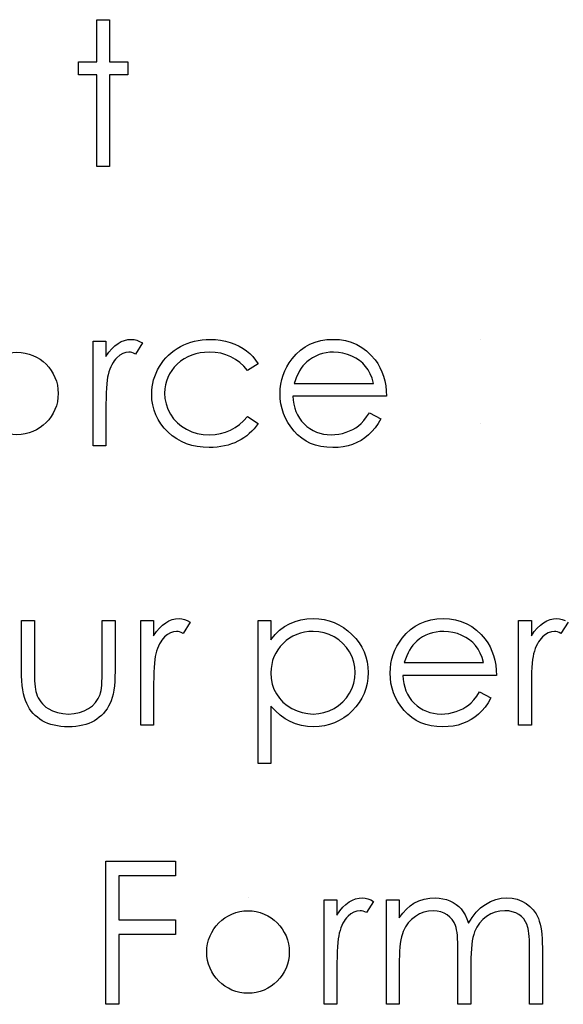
# Model space of a CAD drawing. Header units: inches. Extents: x 1687 to 2505, y -239 to -56.
# Tile 249 of 256: x 1858.125 to 1858.648, y -86.546 to -85.598. Entities that reach past the tile are written whole.
import ezdxf

# ---------------------------------------------------------------- set-up
doc = ezdxf.new("R2010")
doc.units = ezdxf.units.IN
doc.header["$LTSCALE"] = 0.5
doc.header["$MEASUREMENT"] = 0

msp = doc.modelspace()

# ---------------------------------------------------------------- linework, layer by layer
at = {"color": 7, "linetype": 'Continuous'}
for p, q in [((1858.19877, -85.59764), (1858.21114, -85.59764)), ((1858.19877, -85.63828), (1858.19877, -85.59764)), ((1858.21114, -85.59764), (1858.21114, -85.63828)), ((1858.18111, -85.65064), (1858.18111, -85.63828)), ((1858.18111, -85.63828), (1858.19877, -85.63828)), ((1858.21114, -85.63828), (1858.2288, -85.63828)), ((1858.2288, -85.63828), (1858.2288, -85.65064)), ((1858.19877, -85.65064), (1858.18111, -85.65064)), ((1858.19877, -85.73897), (1858.19877, -85.65064)), ((1858.2288, -85.65064), (1858.21114, -85.65064)), ((1858.21114, -85.65064), (1858.21114, -85.73897)), ((1858.21114, -85.73897), (1858.19877, -85.73897)), ((1858.19524, -85.9073), (1858.2076, -85.9073)), ((1858.19524, -86.008), (1858.19524, -85.9073)), ((1858.2076, -85.9073), (1858.2076, -85.92213)), ((1858.22243, -85.90775), (1858.22563, -85.9065)), ((1858.22563, -85.9065), (1858.22886, -85.90579)), ((1858.22886, -85.90579), (1858.23217, -85.90554)), ((1858.23217, -85.90554), (1858.23474, -85.90576)), ((1858.23474, -85.90576), (1858.23739, -85.90639)), ((1858.23739, -85.90639), (1858.24012, -85.90747)), ((1858.28942, -85.90824), (1858.29298, -85.90728)), ((1858.29298, -85.90728), (1858.29662, -85.9065)), ((1858.29662, -85.9065), (1858.30035, -85.90598)), ((1858.30035, -85.90598), (1858.30419, -85.90565)), ((1858.30419, -85.90565), (1858.30814, -85.90554)), ((1858.30814, -85.90554), (1858.31308, -85.90573)), ((1858.31308, -85.90573), (1858.31796, -85.90631)), ((1858.31796, -85.90631), (1858.32274, -85.90725)), ((1858.32274, -85.90725), (1858.32743, -85.9086)), ((1858.4093, -85.90819), (1858.41468, -85.9067)), ((1858.41468, -85.9067), (1858.42037, -85.90584)), ((1858.42037, -85.90584), (1858.42639, -85.90554)), ((1858.42639, -85.90554), (1858.43257, -85.90584)), ((1858.43257, -85.90584), (1858.43845, -85.90678)), ((1858.43845, -85.90678), (1858.444, -85.90833)), ((1858.56888, -85.90554), (1858.56887, -85.90554)), ((1858.21042, -85.91804), (1858.21332, -85.91456)), ((1858.21332, -85.91456), (1858.21627, -85.91172)), ((1858.21627, -85.91172), (1858.21931, -85.90946)), ((1858.21931, -85.90946), (1858.22243, -85.90775)), ((1858.24294, -85.90899), (1858.23615, -85.9197)), ((1858.24012, -85.90747), (1858.24294, -85.90899)), ((1858.27046, -85.91843), (1858.27324, -85.91628)), ((1858.27324, -85.91628), (1858.27623, -85.91429)), ((1858.27623, -85.91429), (1858.27934, -85.91247)), ((1858.27934, -85.91247), (1858.2826, -85.91084)), ((1858.2826, -85.91084), (1858.28597, -85.90943)), ((1858.28597, -85.90943), (1858.28942, -85.90824)), ((1858.32743, -85.9086), (1858.3319, -85.91026)), ((1858.3319, -85.91026), (1858.33604, -85.91213)), ((1858.33604, -85.91213), (1858.3398, -85.91426)), ((1858.3398, -85.91426), (1858.34322, -85.91661)), ((1858.34322, -85.91661), (1858.34634, -85.91923)), ((1858.39086, -85.91992), (1858.395, -85.91608)), ((1858.395, -85.91608), (1858.39945, -85.91288)), ((1858.39945, -85.91288), (1858.40422, -85.91023)), ((1858.40422, -85.91023), (1858.4093, -85.90819)), ((1858.444, -85.90833), (1858.44922, -85.91048)), ((1858.44922, -85.91048), (1858.45413, -85.91327)), ((1858.45413, -85.91327), (1858.45871, -85.91669)), ((1858.45871, -85.91669), (1858.46299, -85.92072)), ((1858.2076, -85.92213), (1858.21042, -85.91804)), ((1858.21566, -85.92621), (1858.2145, -85.92798)), ((1858.21693, -85.92461), (1858.21566, -85.92621)), ((1858.21829, -85.9232), (1858.21693, -85.92461)), ((1858.2211, -85.92088), (1858.21829, -85.9232)), ((1858.22395, -85.91923), (1858.2211, -85.92088)), ((1858.22687, -85.91824), (1858.22395, -85.91923)), ((1858.22982, -85.9179), (1858.22687, -85.91824)), ((1858.23118, -85.91801), (1858.22982, -85.9179)), ((1858.2327, -85.91835), (1858.23118, -85.91801)), ((1858.23435, -85.91893), (1858.2327, -85.91835)), ((1858.23615, -85.9197), (1858.23435, -85.91893)), ((1858.26104, -85.92872), (1858.26314, -85.92591)), ((1858.26314, -85.92591), (1858.26541, -85.92323)), ((1858.26541, -85.92323), (1858.26786, -85.92075)), ((1858.26786, -85.92075), (1858.27046, -85.91843)), ((1858.28293, -85.92439), (1858.27957, -85.92671)), ((1858.28649, -85.9224), (1858.28293, -85.92439)), ((1858.29025, -85.92077), (1858.28649, -85.9224)), ((1858.2942, -85.91953), (1858.29025, -85.92077)), ((1858.29834, -85.91862), (1858.2942, -85.91953)), ((1858.3027, -85.9181), (1858.29834, -85.91862)), ((1858.30722, -85.9179), (1858.3027, -85.9181)), ((1858.31288, -85.91818), (1858.30722, -85.9179)), ((1858.31821, -85.91901), (1858.31288, -85.91818)), ((1858.32326, -85.92039), (1858.31821, -85.91901)), ((1858.32801, -85.92232), (1858.32326, -85.92039)), ((1858.33243, -85.9248), (1858.32801, -85.92232)), ((1858.33654, -85.92784), (1858.33243, -85.9248)), ((1858.34634, -85.91923), (1858.34921, -85.92218)), ((1858.34921, -85.92218), (1858.35186, -85.92549)), ((1858.35186, -85.92549), (1858.35423, -85.92914)), ((1858.38432, -85.92806), (1858.38703, -85.92431)), ((1858.38703, -85.92431), (1858.39086, -85.91992)), ((1858.40386, -85.92514), (1858.40108, -85.92734)), ((1858.40676, -85.9232), (1858.40386, -85.92514)), ((1858.4098, -85.9216), (1858.40676, -85.9232)), ((1858.413, -85.92025), (1858.4098, -85.9216)), ((1858.41628, -85.91923), (1858.413, -85.92025)), ((1858.41973, -85.91848), (1858.41628, -85.91923)), ((1858.42332, -85.91804), (1858.41973, -85.91848)), ((1858.42702, -85.9179), (1858.42332, -85.91804)), ((1858.43155, -85.91812), (1858.42702, -85.9179)), ((1858.43597, -85.91884), (1858.43155, -85.91812)), ((1858.4403, -85.92), (1858.43597, -85.91884)), ((1858.4445, -85.92166), (1858.4403, -85.92)), ((1858.44844, -85.92367), (1858.4445, -85.92166)), ((1858.45198, -85.92599), (1858.44844, -85.92367)), ((1858.45512, -85.92861), (1858.45198, -85.92599)), ((1858.46299, -85.92072), (1858.46694, -85.92536)), ((1858.46694, -85.92536), (1858.46948, -85.92897)), ((1858.21144, -85.93441), (1858.21059, -85.93692)), ((1858.21238, -85.93209), (1858.21144, -85.93441)), ((1858.2134, -85.92994), (1858.21238, -85.93209)), ((1858.2145, -85.92798), (1858.2134, -85.92994)), ((1858.25591, -85.93803), (1858.2574, -85.93485)), ((1858.2574, -85.93485), (1858.25911, -85.93173)), ((1858.25911, -85.93173), (1858.26104, -85.92872)), ((1858.27104, -85.93549), (1858.26891, -85.93874)), ((1858.27352, -85.93237), (1858.27104, -85.93549)), ((1858.27639, -85.92941), (1858.27352, -85.93237)), ((1858.27957, -85.92671), (1858.27639, -85.92941)), ((1858.34038, -85.93143), (1858.33654, -85.92784)), ((1858.34388, -85.93557), (1858.34038, -85.93143)), ((1858.35423, -85.92914), (1858.34388, -85.93557)), ((1858.37996, -85.93596), (1858.38195, -85.93195)), ((1858.38195, -85.93195), (1858.38432, -85.92806)), ((1858.39566, -85.93344), (1858.39412, -85.9359)), ((1858.39735, -85.93121), (1858.39566, -85.93344)), ((1858.39914, -85.92917), (1858.39735, -85.93121)), ((1858.40108, -85.92734), (1858.39914, -85.92917)), ((1858.45783, -85.93154), (1858.45512, -85.92861)), ((1858.4602, -85.93485), (1858.45783, -85.93154)), ((1858.46227, -85.93869), (1858.4602, -85.93485)), ((1858.46948, -85.92897), (1858.47166, -85.93278)), ((1858.47166, -85.93278), (1858.47353, -85.93684)), ((1858.20885, -85.94495), (1858.20846, -85.94846)), ((1858.20929, -85.942), (1858.20885, -85.94495)), ((1858.20981, -85.9396), (1858.20929, -85.942)), ((1858.21059, -85.93692), (1858.20981, -85.9396)), ((1858.25279, -85.94796), (1858.25362, -85.9446)), ((1858.25362, -85.9446), (1858.25464, -85.94128)), ((1858.25464, -85.94128), (1858.25591, -85.93803)), ((1858.2672, -85.94217), (1858.26585, -85.94573)), ((1858.26891, -85.93874), (1858.2672, -85.94217)), ((1858.37615, -85.94876), (1858.37706, -85.94438)), ((1858.37706, -85.94438), (1858.37833, -85.9401)), ((1858.37833, -85.9401), (1858.37996, -85.93596)), ((1858.39017, -85.9446), (1858.3891, -85.94794)), ((1858.39136, -85.9415), (1858.39017, -85.9446)), ((1858.39268, -85.93861), (1858.39136, -85.9415)), ((1858.39412, -85.9359), (1858.39268, -85.93861)), ((1858.46407, -85.94305), (1858.46227, -85.93869)), ((1858.46553, -85.94794), (1858.46407, -85.94305)), ((1858.47353, -85.93684), (1858.47505, -85.94109)), ((1858.47505, -85.94109), (1858.47627, -85.94556)), ((1858.20816, -85.95252), (1858.20791, -85.9571)), ((1858.20846, -85.94846), (1858.20816, -85.95252)), ((1858.25188, -85.95492), (1858.25224, -85.95141)), ((1858.25224, -85.95141), (1858.25279, -85.94796)), ((1858.26433, -85.95335), (1858.26414, -85.95738)), ((1858.26491, -85.94945), (1858.26433, -85.95335)), ((1858.26585, -85.94573), (1858.26491, -85.94945)), ((1858.37543, -85.95793), (1858.37562, -85.95329)), ((1858.37562, -85.95329), (1858.37615, -85.94876)), ((1858.3891, -85.94794), (1858.46553, -85.94794)), ((1858.47627, -85.94556), (1858.47715, -85.95025)), ((1858.47715, -85.95025), (1858.47767, -85.95517)), ((1858.20774, -85.96223), (1858.20763, -85.96792)), ((1858.20791, -85.9571), (1858.20774, -85.96223)), ((1858.25177, -85.95848), (1858.25188, -85.95492)), ((1858.25202, -85.96373), (1858.25177, -85.95848)), ((1858.25276, -85.96878), (1858.25202, -85.96373)), ((1858.26414, -85.95738), (1858.26449, -85.96265)), ((1858.26449, -85.96265), (1858.26554, -85.96776)), ((1858.37565, -85.96287), (1858.37543, -85.95793)), ((1858.37626, -85.9677), (1858.37565, -85.96287)), ((1858.47789, -85.9603), (1858.3878, -85.9603)), ((1858.3878, -85.9603), (1858.38805, -85.96428)), ((1858.38805, -85.96428), (1858.3886, -85.96809)), ((1858.47767, -85.95517), (1858.47789, -85.9603)), ((1858.20763, -85.96792), (1858.2076, -85.97416)), ((1858.25398, -85.97361), (1858.25276, -85.96878)), ((1858.25572, -85.97827), (1858.25398, -85.97361)), ((1858.26554, -85.96776), (1858.26731, -85.97272)), ((1858.26731, -85.97272), (1858.26977, -85.97753)), ((1858.37731, -85.97236), (1858.37626, -85.9677)), ((1858.3788, -85.97692), (1858.37731, -85.97236)), ((1858.3886, -85.96809), (1858.38948, -85.9717)), ((1858.38948, -85.9717), (1858.3907, -85.97513)), ((1858.2076, -85.97416), (1858.2076, -86.008)), ((1858.25792, -85.98272), (1858.25572, -85.97827)), ((1858.26063, -85.98694), (1858.25792, -85.98272)), ((1858.26977, -85.97753), (1858.27286, -85.98197)), ((1858.27286, -85.98197), (1858.27647, -85.98592)), ((1858.34021, -85.98388), (1858.34388, -85.97974)), ((1858.34388, -85.97974), (1858.35423, -85.98653)), ((1858.38068, -85.98136), (1858.3788, -85.97692)), ((1858.38297, -85.98567), (1858.38068, -85.98136)), ((1858.3907, -85.97513), (1858.39219, -85.97835)), ((1858.39219, -85.97835), (1858.39401, -85.98142)), ((1858.39401, -85.98142), (1858.39616, -85.98429)), ((1858.45606, -85.98368), (1858.45879, -85.98026)), ((1858.45879, -85.98026), (1858.46161, -85.9762)), ((1858.46161, -85.9762), (1858.4726, -85.98197)), ((1858.4726, -85.98197), (1858.46989, -85.98658)), ((1858.2638, -85.991), (1858.26063, -85.98694)), ((1858.2675, -85.99483), (1858.2638, -85.991)), ((1858.27647, -85.98592), (1858.28059, -85.98931)), ((1858.28059, -85.98931), (1858.28525, -85.99218)), ((1858.28525, -85.99218), (1858.29033, -85.99448)), ((1858.32765, -85.99298), (1858.33209, -85.9905)), ((1858.33209, -85.9905), (1858.33626, -85.98746)), ((1858.33626, -85.98746), (1858.34021, -85.98388)), ((1858.35031, -85.99174), (1858.3481, -85.99412)), ((1858.35236, -85.9892), (1858.35031, -85.99174)), ((1858.35423, -85.98653), (1858.35236, -85.9892)), ((1858.3857, -85.98984), (1858.38297, -85.98567)), ((1858.38885, -85.99387), (1858.3857, -85.98984)), ((1858.39616, -85.98429), (1858.39862, -85.98699)), ((1858.39862, -85.98699), (1858.40132, -85.98942)), ((1858.40132, -85.98942), (1858.40417, -85.99155)), ((1858.40417, -85.99155), (1858.40718, -85.99334)), ((1858.44237, -85.99379), (1858.44549, -85.99229)), ((1858.44549, -85.99229), (1858.44833, -85.99064)), ((1858.44833, -85.99064), (1858.45093, -85.98879)), ((1858.45093, -85.98879), (1858.45344, -85.98655)), ((1858.45344, -85.98655), (1858.45606, -85.98368)), ((1858.46699, -85.99072), (1858.4639, -85.99442)), ((1858.46989, -85.98658), (1858.46699, -85.99072)), ((1858.56888, -85.9868), (1858.56887, -85.9868)), ((1858.27156, -85.99834), (1858.2675, -85.99483)), ((1858.27587, -86.00138), (1858.27156, -85.99834)), ((1858.28045, -86.00394), (1858.27587, -86.00138)), ((1858.29033, -85.99448), (1858.29569, -85.9961)), ((1858.29569, -85.9961), (1858.30134, -85.99707)), ((1858.30134, -85.99707), (1858.30731, -85.9974)), ((1858.30731, -85.9974), (1858.31277, -85.99713)), ((1858.31277, -85.99713), (1858.31799, -85.9963)), ((1858.31799, -85.9963), (1858.32293, -85.99492)), ((1858.32293, -85.99492), (1858.32765, -85.99298)), ((1858.33778, -86.00207), (1858.33483, -86.00367)), ((1858.3406, -86.0003), (1858.33778, -86.00207)), ((1858.34327, -85.99839), (1858.3406, -86.0003)), ((1858.34576, -85.99632), (1858.34327, -85.99839)), ((1858.3481, -85.99412), (1858.34576, -85.99632)), ((1858.39235, -85.99759), (1858.38885, -85.99387)), ((1858.39622, -86.00082), (1858.39235, -85.99759)), ((1858.40039, -86.00356), (1858.39622, -86.00082)), ((1858.40718, -85.99334), (1858.41035, -85.99481)), ((1858.41035, -85.99481), (1858.41366, -85.99594)), ((1858.41366, -85.99594), (1858.41714, -85.99674)), ((1858.41714, -85.99674), (1858.42076, -85.99724)), ((1858.42076, -85.99724), (1858.42454, -85.9974)), ((1858.42454, -85.9974), (1858.42824, -85.99726)), ((1858.42824, -85.99726), (1858.43185, -85.99682)), ((1858.43185, -85.99682), (1858.43544, -85.99608)), ((1858.43544, -85.99608), (1858.43897, -85.99505)), ((1858.43897, -85.99505), (1858.44237, -85.99379)), ((1858.45708, -86.00041), (1858.45338, -86.00284)), ((1858.46059, -85.99762), (1858.45708, -86.00041)), ((1858.4639, -85.99442), (1858.46059, -85.99762)), ((1858.2076, -86.008), (1858.19524, -86.008)), ((1858.28528, -86.00604), (1858.28045, -86.00394)), ((1858.29036, -86.00767), (1858.28528, -86.00604)), ((1858.29569, -86.00883), (1858.29036, -86.00767)), ((1858.30126, -86.00955), (1858.29569, -86.00883)), ((1858.30711, -86.00977), (1858.30126, -86.00955)), ((1858.31095, -86.00968), (1858.30711, -86.00977)), ((1858.31468, -86.00938), (1858.31095, -86.00968)), ((1858.31832, -86.00891), (1858.31468, -86.00938)), ((1858.32183, -86.00825), (1858.31832, -86.00891)), ((1858.32525, -86.00739), (1858.32183, -86.00825)), ((1858.32853, -86.00634), (1858.32525, -86.00739)), ((1858.33174, -86.0051), (1858.32853, -86.00634)), ((1858.33483, -86.00367), (1858.33174, -86.0051)), ((1858.40486, -86.00579), (1858.40039, -86.00356)), ((1858.40969, -86.00753), (1858.40486, -86.00579)), ((1858.41482, -86.00877), (1858.40969, -86.00753)), ((1858.42029, -86.00952), (1858.41482, -86.00877)), ((1858.42608, -86.00977), (1858.42029, -86.00952)), ((1858.4313, -86.00957), (1858.42608, -86.00977)), ((1858.43624, -86.00899), (1858.4313, -86.00957)), ((1858.44091, -86.00803), (1858.43624, -86.00899)), ((1858.4453, -86.00668), (1858.44091, -86.00803)), ((1858.44944, -86.00494), (1858.4453, -86.00668)), ((1858.45338, -86.00284), (1858.44944, -86.00494)), ((1858.12634, -86.17633), (1858.13871, -86.17633)), ((1858.12634, -86.22445), (1858.12634, -86.17633)), ((1858.13871, -86.17633), (1858.13871, -86.22304)), ((1858.20407, -86.22304), (1858.20407, -86.17633)), ((1858.20407, -86.17633), (1858.21644, -86.17633)), ((1858.21644, -86.17633), (1858.21644, -86.22536)), ((1858.24117, -86.17633), (1858.25354, -86.17633)), ((1858.24117, -86.27703), (1858.24117, -86.17633)), ((1858.25354, -86.17633), (1858.25354, -86.19116)), ((1858.25925, -86.18359), (1858.2622, -86.18075)), ((1858.2622, -86.18075), (1858.26524, -86.17849)), ((1858.26524, -86.17849), (1858.26836, -86.17677)), ((1858.26836, -86.17677), (1858.27156, -86.17553)), ((1858.27156, -86.17553), (1858.27479, -86.17481)), ((1858.27479, -86.17481), (1858.2781, -86.17457)), ((1858.2781, -86.17457), (1858.28067, -86.17479)), ((1858.28067, -86.17479), (1858.28332, -86.17542)), ((1858.28887, -86.17802), (1858.28208, -86.18873)), ((1858.28332, -86.17542), (1858.28605, -86.1765)), ((1858.28605, -86.1765), (1858.28887, -86.17802)), ((1858.35423, -86.17633), (1858.3666, -86.17633)), ((1858.35423, -86.31413), (1858.35423, -86.17633)), ((1858.3666, -86.17633), (1858.3666, -86.19497)), ((1858.37499, -86.18577), (1858.37963, -86.18224)), ((1858.37963, -86.18224), (1858.38457, -86.17945)), ((1858.38457, -86.17945), (1858.38981, -86.17733)), ((1858.38981, -86.17733), (1858.39533, -86.17578)), ((1858.39533, -86.17578), (1858.40116, -86.17487)), ((1858.40116, -86.17487), (1858.40729, -86.17457)), ((1858.40729, -86.17457), (1858.41264, -86.17481)), ((1858.41264, -86.17481), (1858.41783, -86.1755)), ((1858.41783, -86.1755), (1858.4228, -86.17669)), ((1858.4228, -86.17669), (1858.42757, -86.17838)), ((1858.42757, -86.17838), (1858.43216, -86.1805)), ((1858.43216, -86.1805), (1858.43652, -86.18312)), ((1858.501, -86.18511), (1858.50544, -86.18191)), ((1858.50544, -86.18191), (1858.51022, -86.17926)), ((1858.51022, -86.17926), (1858.5153, -86.17722)), ((1858.5153, -86.17722), (1858.52068, -86.17573)), ((1858.52068, -86.17573), (1858.52637, -86.17487)), ((1858.52637, -86.17487), (1858.53238, -86.17457)), ((1858.53238, -86.17457), (1858.53857, -86.17487)), ((1858.53857, -86.17487), (1858.54445, -86.17581)), ((1858.54445, -86.17581), (1858.54999, -86.17735)), ((1858.54999, -86.17735), (1858.55521, -86.17951)), ((1858.55521, -86.17951), (1858.56012, -86.1823)), ((1858.56012, -86.1823), (1858.56471, -86.18572)), ((1858.60509, -86.17633), (1858.61746, -86.17633)), ((1858.60509, -86.27703), (1858.60509, -86.17633)), ((1858.61746, -86.17633), (1858.61746, -86.19116)), ((1858.62317, -86.18359), (1858.62612, -86.18075)), ((1858.62612, -86.18075), (1858.62916, -86.17849)), ((1858.62916, -86.17849), (1858.63228, -86.17677)), ((1858.63228, -86.17677), (1858.63548, -86.17553)), ((1858.63548, -86.17553), (1858.63871, -86.17481)), ((1858.63871, -86.17481), (1858.64202, -86.17457)), ((1858.64202, -86.17457), (1858.64459, -86.17479)), ((1858.64459, -86.17479), (1858.64724, -86.17542)), ((1858.65279, -86.17802), (1858.646, -86.18873)), ((1858.64724, -86.17542), (1858.64997, -86.1765)), ((1858.25354, -86.19116), (1858.25635, -86.18707)), ((1858.25635, -86.18707), (1858.25925, -86.18359)), ((1858.26703, -86.18991), (1858.26422, -86.19223)), ((1858.26988, -86.18826), (1858.26703, -86.18991)), ((1858.2728, -86.18726), (1858.26988, -86.18826)), ((1858.27576, -86.18693), (1858.2728, -86.18726)), ((1858.27711, -86.18704), (1858.27576, -86.18693)), ((1858.27863, -86.18737), (1858.27711, -86.18704)), ((1858.28028, -86.18795), (1858.27863, -86.18737)), ((1858.28208, -86.18873), (1858.28028, -86.18795)), ((1858.3666, -86.19497), (1858.37066, -86.19)), ((1858.37066, -86.19), (1858.37499, -86.18577)), ((1858.38785, -86.1914), (1858.38451, -86.19336)), ((1858.39139, -86.1898), (1858.38785, -86.1914)), ((1858.39509, -86.18853), (1858.39139, -86.1898)), ((1858.39895, -86.18765), (1858.39509, -86.18853)), ((1858.40298, -86.1871), (1858.39895, -86.18765)), ((1858.40717, -86.18693), (1858.40298, -86.1871)), ((1858.41259, -86.18726), (1858.40718, -86.18693)), ((1858.41778, -86.18823), (1858.41259, -86.18726)), ((1858.42274, -86.18986), (1858.41778, -86.18823)), ((1858.42752, -86.19212), (1858.42274, -86.18986)), ((1858.43652, -86.18312), (1858.44071, -86.18621)), ((1858.44071, -86.18621), (1858.44469, -86.18978)), ((1858.44469, -86.18978), (1858.44833, -86.19367)), ((1858.49302, -86.19334), (1858.49686, -86.18895)), ((1858.49686, -86.18895), (1858.501, -86.18511)), ((1858.51579, -86.19063), (1858.51276, -86.19223)), ((1858.519, -86.18928), (1858.51579, -86.19063)), ((1858.52228, -86.18826), (1858.519, -86.18928)), ((1858.52573, -86.18751), (1858.52228, -86.18826)), ((1858.52932, -86.18707), (1858.52573, -86.18751)), ((1858.53302, -86.18693), (1858.52932, -86.18707)), ((1858.53755, -86.18715), (1858.53302, -86.18693)), ((1858.54196, -86.18787), (1858.53755, -86.18715)), ((1858.5463, -86.18903), (1858.54196, -86.18787)), ((1858.55049, -86.19069), (1858.5463, -86.18903)), ((1858.55444, -86.1927), (1858.55049, -86.19069)), ((1858.56471, -86.18572), (1858.56899, -86.18975)), ((1858.56899, -86.18975), (1858.57293, -86.19439)), ((1858.61746, -86.19116), (1858.62027, -86.18707)), ((1858.62027, -86.18707), (1858.62317, -86.18359)), ((1858.63095, -86.18991), (1858.62814, -86.19223)), ((1858.6338, -86.18826), (1858.63095, -86.18991)), ((1858.63672, -86.18726), (1858.6338, -86.18826)), ((1858.63968, -86.18693), (1858.63672, -86.18726)), ((1858.64103, -86.18704), (1858.63968, -86.18693)), ((1858.64255, -86.18737), (1858.64103, -86.18704)), ((1858.6442, -86.18795), (1858.64255, -86.18737)), ((1858.646, -86.18873), (1858.6442, -86.18795)), ((1858.25831, -86.20112), (1858.25737, -86.20344)), ((1858.25933, -86.19897), (1858.25831, -86.20112)), ((1858.26044, -86.19701), (1858.25933, -86.19897)), ((1858.2616, -86.19524), (1858.26044, -86.19701)), ((1858.26287, -86.19364), (1858.2616, -86.19524)), ((1858.26422, -86.19223), (1858.26287, -86.19364)), ((1858.37557, -86.20134), (1858.3732, -86.20446)), ((1858.3783, -86.19839), (1858.37557, -86.20134)), ((1858.38131, -86.19571), (1858.3783, -86.19839)), ((1858.38451, -86.19336), (1858.38131, -86.19571)), ((1858.43194, -86.19497), (1858.42752, -86.19212)), ((1858.43588, -86.19836), (1858.43194, -86.19497)), ((1858.43936, -86.20225), (1858.43588, -86.19836)), ((1858.44833, -86.19367), (1858.45148, -86.19778)), ((1858.45148, -86.19778), (1858.45416, -86.20206)), ((1858.48596, -86.20499), (1858.48794, -86.20098)), ((1858.48794, -86.20098), (1858.49032, -86.19709)), ((1858.49032, -86.19709), (1858.49302, -86.19334)), ((1858.50335, -86.20024), (1858.50166, -86.20247)), ((1858.50514, -86.19819), (1858.50335, -86.20024)), ((1858.50707, -86.19637), (1858.50514, -86.19819)), ((1858.50986, -86.19416), (1858.50707, -86.19637)), ((1858.51276, -86.19223), (1858.50986, -86.19416)), ((1858.55797, -86.19502), (1858.55444, -86.1927)), ((1858.56112, -86.19764), (1858.55797, -86.19502)), ((1858.56382, -86.20057), (1858.56112, -86.19764)), ((1858.5662, -86.20388), (1858.56382, -86.20057)), ((1858.57293, -86.19439), (1858.57547, -86.198)), ((1858.57547, -86.198), (1858.57765, -86.20181)), ((1858.62223, -86.20112), (1858.62129, -86.20344)), ((1858.62325, -86.19897), (1858.62223, -86.20112)), ((1858.62436, -86.19701), (1858.62325, -86.19897)), ((1858.62552, -86.19524), (1858.62436, -86.19701)), ((1858.62679, -86.19364), (1858.62552, -86.19524)), ((1858.62814, -86.19223), (1858.62679, -86.19364)), ((1858.25574, -86.20863), (1858.25522, -86.21103)), ((1858.25652, -86.20595), (1858.25574, -86.20863)), ((1858.25737, -86.20344), (1858.25652, -86.20595)), ((1858.37118, -86.20777), (1858.36952, -86.21125)), ((1858.3732, -86.20446), (1858.37118, -86.20777)), ((1858.44234, -86.2067), (1858.43936, -86.20225)), ((1858.44477, -86.21144), (1858.44234, -86.2067)), ((1858.45416, -86.20206), (1858.45634, -86.20653)), ((1858.45634, -86.20653), (1858.45805, -86.21122)), ((1858.48306, -86.2134), (1858.48433, -86.20913)), ((1858.48433, -86.20913), (1858.48596, -86.20499)), ((1858.49736, -86.21053), (1858.49617, -86.21362)), ((1858.49868, -86.20764), (1858.49736, -86.21053)), ((1858.50012, -86.20493), (1858.49868, -86.20764)), ((1858.50166, -86.20247), (1858.50012, -86.20493)), ((1858.56827, -86.20772), (1858.5662, -86.20388)), ((1858.57006, -86.21208), (1858.56827, -86.20772)), ((1858.57765, -86.20181), (1858.57953, -86.20587)), ((1858.57953, -86.20587), (1858.58105, -86.21012)), ((1858.58105, -86.21012), (1858.58226, -86.21459)), ((1858.61967, -86.20863), (1858.61914, -86.21103)), ((1858.62044, -86.20595), (1858.61967, -86.20863)), ((1858.62129, -86.20344), (1858.62044, -86.20595)), ((1858.25439, -86.21749), (1858.25409, -86.22155)), ((1858.25478, -86.21398), (1858.25439, -86.21749)), ((1858.25522, -86.21103), (1858.25478, -86.21398)), ((1858.36734, -86.21873), (1858.36679, -86.22273)), ((1858.36825, -86.21489), (1858.36734, -86.21873)), ((1858.36952, -86.21125), (1858.36825, -86.21489)), ((1858.44648, -86.21636), (1858.44477, -86.21144)), ((1858.44753, -86.22138), (1858.44648, -86.21636)), ((1858.45805, -86.21122), (1858.45926, -86.21608)), ((1858.45926, -86.21608), (1858.45998, -86.22116)), ((1858.48162, -86.22232), (1858.48215, -86.21779)), ((1858.48215, -86.21779), (1858.48306, -86.2134)), ((1858.49617, -86.21362), (1858.49509, -86.21696)), ((1858.49509, -86.21696), (1858.57152, -86.21696)), ((1858.57152, -86.21696), (1858.57006, -86.21208)), ((1858.58226, -86.21459), (1858.58315, -86.21928)), ((1858.58315, -86.21928), (1858.58367, -86.2242)), ((1858.61831, -86.21749), (1858.61801, -86.22155)), ((1858.6187, -86.21398), (1858.61831, -86.21749)), ((1858.61914, -86.21103), (1858.6187, -86.21398)), ((1858.12642, -86.22961), (1858.12634, -86.22445)), ((1858.12664, -86.23444), (1858.12642, -86.22961)), ((1858.13871, -86.22304), (1858.13873, -86.22715)), ((1858.13873, -86.22715), (1858.13882, -86.2309)), ((1858.20393, -86.23159), (1858.20404, -86.22751)), ((1858.20404, -86.22751), (1858.20407, -86.22304)), ((1858.21644, -86.22536), (1858.21635, -86.23035)), ((1858.25384, -86.22613), (1858.25367, -86.23126)), ((1858.25409, -86.22155), (1858.25384, -86.22613)), ((1858.36679, -86.22273), (1858.3666, -86.2269)), ((1858.3666, -86.2269), (1858.36693, -86.23237)), ((1858.4475, -86.23168), (1858.44786, -86.22654)), ((1858.44786, -86.22654), (1858.44753, -86.22138)), ((1858.45998, -86.22116), (1858.46023, -86.22641)), ((1858.46023, -86.22641), (1858.45998, -86.23176)), ((1858.48143, -86.22696), (1858.48162, -86.22232)), ((1858.48165, -86.2319), (1858.48143, -86.22696)), ((1858.58389, -86.22933), (1858.49379, -86.22933)), ((1858.49379, -86.22933), (1858.49404, -86.23331)), ((1858.58367, -86.2242), (1858.58389, -86.22933)), ((1858.61776, -86.22613), (1858.61759, -86.23126)), ((1858.61801, -86.22155), (1858.61776, -86.22613)), ((1858.12703, -86.23891), (1858.12664, -86.23444)), ((1858.12758, -86.24308), (1858.12703, -86.23891)), ((1858.13882, -86.2309), (1858.13898, -86.23436)), ((1858.13898, -86.23436), (1858.1392, -86.23747)), ((1858.1392, -86.23747), (1858.13948, -86.24023)), ((1858.20327, -86.24142), (1858.20357, -86.23855)), ((1858.20357, -86.23855), (1858.20379, -86.23527)), ((1858.20379, -86.23527), (1858.20393, -86.23159)), ((1858.21613, -86.23505), (1858.21575, -86.23943)), ((1858.21635, -86.23035), (1858.21613, -86.23505)), ((1858.25356, -86.23695), (1858.25354, -86.24319)), ((1858.25367, -86.23126), (1858.25356, -86.23695)), ((1858.36693, -86.23237), (1858.3679, -86.23753)), ((1858.3679, -86.23753), (1858.36952, -86.24244)), ((1858.44472, -86.24161), (1858.44648, -86.2367)), ((1858.44648, -86.2367), (1858.4475, -86.23168)), ((1858.45926, -86.23692), (1858.45808, -86.24186)), ((1858.45998, -86.23176), (1858.45926, -86.23692)), ((1858.48226, -86.23673), (1858.48165, -86.2319)), ((1858.48331, -86.24139), (1858.48226, -86.23673)), ((1858.49404, -86.23331), (1858.49459, -86.23712)), ((1858.49459, -86.23712), (1858.49548, -86.24073)), ((1858.61748, -86.23695), (1858.61746, -86.24319)), ((1858.61759, -86.23126), (1858.61748, -86.23695)), ((1858.12827, -86.24689), (1858.12758, -86.24308)), ((1858.12913, -86.25039), (1858.12827, -86.24689)), ((1858.13948, -86.24023), (1858.13981, -86.24269)), ((1858.13981, -86.24269), (1858.1402, -86.24479)), ((1858.1402, -86.24479), (1858.14067, -86.24658)), ((1858.14067, -86.24658), (1858.14149, -86.24882)), ((1858.14149, -86.24882), (1858.14246, -86.25094)), ((1858.20021, -86.25161), (1858.20203, -86.24758)), ((1858.20203, -86.24758), (1858.2025, -86.24592)), ((1858.2025, -86.24592), (1858.20291, -86.24388)), ((1858.20291, -86.24388), (1858.20327, -86.24142)), ((1858.2145, -86.24722), (1858.21365, -86.25061)), ((1858.2152, -86.24346), (1858.2145, -86.24722)), ((1858.21575, -86.23943), (1858.2152, -86.24346)), ((1858.25354, -86.24319), (1858.25354, -86.27703)), ((1858.36952, -86.24244), (1858.37182, -86.24705)), ((1858.37182, -86.24705), (1858.37471, -86.25128)), ((1858.43928, -86.25089), (1858.44229, -86.24642)), ((1858.44229, -86.24642), (1858.44472, -86.24161)), ((1858.45639, -86.24661), (1858.45421, -86.25117)), ((1858.45808, -86.24186), (1858.45639, -86.24661)), ((1858.4848, -86.24595), (1858.48331, -86.24139)), ((1858.48667, -86.25039), (1858.4848, -86.24595)), ((1858.49548, -86.24073), (1858.49669, -86.24415)), ((1858.49669, -86.24415), (1858.49818, -86.24738)), ((1858.49818, -86.24738), (1858.50001, -86.25045)), ((1858.56479, -86.24929), (1858.56761, -86.24523)), ((1858.5676, -86.24523), (1858.57859, -86.251)), ((1858.61746, -86.24319), (1858.61746, -86.27703)), ((1858.13015, -86.25354), (1858.12913, -86.25039)), ((1858.13131, -86.25635), (1858.13015, -86.25354)), ((1858.13263, -86.25892), (1858.13131, -86.25635)), ((1858.14246, -86.25094), (1858.14362, -86.25293)), ((1858.14362, -86.25293), (1858.14492, -86.25481)), ((1858.14492, -86.25481), (1858.14641, -86.25658)), ((1858.14641, -86.25658), (1858.14806, -86.2582)), ((1858.14806, -86.2582), (1858.14986, -86.25972)), ((1858.19469, -86.25845), (1858.19775, -86.25522)), ((1858.19775, -86.25522), (1858.20021, -86.25161)), ((1858.21147, -86.25649), (1858.21014, -86.25903)), ((1858.21263, -86.2537), (1858.21147, -86.25649)), ((1858.21365, -86.25061), (1858.21263, -86.2537)), ((1858.37471, -86.25128), (1858.37819, -86.25506)), ((1858.37819, -86.25506), (1858.38222, -86.25837)), ((1858.42738, -86.26116), (1858.43183, -86.25826)), ((1858.43183, -86.25826), (1858.4358, -86.25484)), ((1858.4358, -86.25484), (1858.43928, -86.25089)), ((1858.45156, -86.2555), (1858.44844, -86.25961)), ((1858.45421, -86.25117), (1858.45156, -86.2555)), ((1858.48896, -86.2547), (1858.48667, -86.25039)), ((1858.4917, -86.25887), (1858.48896, -86.2547)), ((1858.50001, -86.25045), (1858.50216, -86.25332)), ((1858.50216, -86.25332), (1858.50461, -86.25602)), ((1858.50461, -86.25602), (1858.50732, -86.25845)), ((1858.55433, -86.25967), (1858.55692, -86.25782)), ((1858.55692, -86.25782), (1858.55943, -86.25558)), ((1858.55943, -86.25558), (1858.56206, -86.25271)), ((1858.56206, -86.25271), (1858.56479, -86.24929)), ((1858.57589, -86.25561), (1858.57299, -86.25975)), ((1858.57859, -86.251), (1858.57589, -86.25561)), ((1858.13412, -86.26135), (1858.13263, -86.25892)), ((1858.13575, -86.26364), (1858.13412, -86.26135)), ((1858.13755, -86.2658), (1858.13575, -86.26364)), ((1858.13951, -86.26778), (1858.13755, -86.2658)), ((1858.14163, -86.26963), (1858.13951, -86.26778)), ((1858.14986, -86.25972), (1858.15185, -86.2611)), ((1858.15185, -86.2611), (1858.15618, -86.26342)), ((1858.15618, -86.26342), (1858.16093, -86.26511)), ((1858.16093, -86.26511), (1858.16606, -86.2661)), ((1858.16606, -86.2661), (1858.17158, -86.26643)), ((1858.17158, -86.26643), (1858.1771, -86.2661)), ((1858.1771, -86.2661), (1858.18218, -86.26513)), ((1858.18218, -86.26513), (1858.18682, -86.2635)), ((1858.18682, -86.2635), (1858.19101, -86.26124)), ((1858.19101, -86.26124), (1858.19469, -86.25845)), ((1858.2033, -86.26781), (1858.2012, -86.26963)), ((1858.20526, -86.26582), (1858.2033, -86.26781)), ((1858.20702, -86.2637), (1858.20526, -86.26582)), ((1858.20868, -86.26143), (1858.20702, -86.2637)), ((1858.21014, -86.25903), (1858.20868, -86.26143)), ((1858.37088, -86.26345), (1858.3666, -86.25878)), ((1858.3666, -86.25878), (1858.3666, -86.31413)), ((1858.37538, -86.26751), (1858.37088, -86.26345)), ((1858.38015, -86.27096), (1858.37538, -86.26751)), ((1858.38222, -86.25837), (1858.3868, -86.26121)), ((1858.3868, -86.26121), (1858.39175, -86.2635)), ((1858.39175, -86.2635), (1858.39682, -86.26513)), ((1858.39682, -86.26513), (1858.40201, -86.2661)), ((1858.40201, -86.2661), (1858.40737, -86.26643)), ((1858.40737, -86.26643), (1858.41261, -86.2661)), ((1858.41261, -86.2661), (1858.41769, -86.26511)), ((1858.41769, -86.26511), (1858.42263, -86.26348)), ((1858.42263, -86.26348), (1858.42738, -86.26116)), ((1858.44088, -86.26712), (1858.43674, -86.27021)), ((1858.44483, -86.26353), (1858.44088, -86.26712)), ((1858.44844, -86.25961), (1858.44483, -86.26353)), ((1858.49484, -86.2629), (1858.4917, -86.25887)), ((1858.49835, -86.26662), (1858.49484, -86.2629)), ((1858.50221, -86.26985), (1858.49835, -86.26662)), ((1858.50732, -86.25845), (1858.51016, -86.26058)), ((1858.51016, -86.26058), (1858.51317, -86.26237)), ((1858.51317, -86.26237), (1858.51635, -86.26384)), ((1858.51635, -86.26384), (1858.51966, -86.26497)), ((1858.51966, -86.26497), (1858.52314, -86.26577)), ((1858.52314, -86.26577), (1858.52675, -86.26626)), ((1858.52675, -86.26626), (1858.53053, -86.26643)), ((1858.53053, -86.26643), (1858.53423, -86.26629)), ((1858.53423, -86.26629), (1858.53785, -86.26585)), ((1858.53785, -86.26585), (1858.54144, -86.26511)), ((1858.54144, -86.26511), (1858.54497, -86.26408)), ((1858.54497, -86.26408), (1858.54837, -86.26281)), ((1858.54837, -86.26281), (1858.55149, -86.26132)), ((1858.55149, -86.26132), (1858.55433, -86.25967)), ((1858.56658, -86.26665), (1858.56308, -86.26944)), ((1858.5699, -86.26345), (1858.56658, -86.26665)), ((1858.57299, -86.25975), (1858.5699, -86.26345)), ((1858.14392, -86.27134), (1858.14163, -86.26963)), ((1858.14635, -86.27289), (1858.14392, -86.27134)), ((1858.14895, -86.27427), (1858.14635, -86.27289)), ((1858.15171, -86.27548), (1858.14895, -86.27427)), ((1858.15461, -86.27648), (1858.15171, -86.27548)), ((1858.15767, -86.27731), (1858.15461, -86.27648)), ((1858.1609, -86.27797), (1858.15767, -86.27731)), ((1858.18527, -86.27731), (1858.18204, -86.27797)), ((1858.18831, -86.27648), (1858.18527, -86.27731)), ((1858.19121, -86.27548), (1858.18831, -86.27648)), ((1858.19394, -86.27427), (1858.19121, -86.27548)), ((1858.19651, -86.27289), (1858.19394, -86.27427)), ((1858.19894, -86.27134), (1858.19651, -86.27289)), ((1858.2012, -86.26963), (1858.19894, -86.27134)), ((1858.25354, -86.27703), (1858.24117, -86.27703)), ((1858.38515, -86.27377), (1858.38015, -86.27096)), ((1858.39042, -86.27598), (1858.38515, -86.27377)), ((1858.39591, -86.27753), (1858.39042, -86.27598)), ((1858.4231, -86.27664), (1858.41816, -86.27783)), ((1858.42785, -86.27499), (1858.4231, -86.27664)), ((1858.43238, -86.27283), (1858.42785, -86.27499)), ((1858.43674, -86.27021), (1858.43238, -86.27283)), ((1858.50638, -86.27259), (1858.50221, -86.26985)), ((1858.51085, -86.27482), (1858.50638, -86.27259)), ((1858.51568, -86.27656), (1858.51085, -86.27482)), ((1858.52082, -86.2778), (1858.51568, -86.27656)), ((1858.5469, -86.27706), (1858.54224, -86.27802)), ((1858.55129, -86.2757), (1858.5469, -86.27706)), ((1858.55543, -86.27397), (1858.55129, -86.2757)), ((1858.55938, -86.27187), (1858.55543, -86.27397)), ((1858.56308, -86.26944), (1858.55938, -86.27187)), ((1858.61746, -86.27703), (1858.60509, -86.27703)), ((1858.16427, -86.27844), (1858.1609, -86.27797)), ((1858.1678, -86.27871), (1858.16427, -86.27844)), ((1858.17147, -86.2788), (1858.1678, -86.27871)), ((1858.17517, -86.27871), (1858.17147, -86.2788)), ((1858.17868, -86.27844), (1858.17517, -86.27871)), ((1858.18204, -86.27797), (1858.17868, -86.27844)), ((1858.40168, -86.27849), (1858.39591, -86.27753)), ((1858.40767, -86.2788), (1858.40168, -86.27849)), ((1858.413, -86.27855), (1858.40767, -86.2788)), ((1858.41816, -86.27783), (1858.413, -86.27855)), ((1858.52628, -86.27855), (1858.52082, -86.2778)), ((1858.53208, -86.2788), (1858.52628, -86.27855)), ((1858.5373, -86.2786), (1858.53208, -86.2788)), ((1858.54224, -86.27802), (1858.5373, -86.2786)), ((1858.3666, -86.31413), (1858.35423, -86.31413)), ((1858.2076, -86.40826), (1858.27474, -86.40826)), ((1858.2076, -86.54606), (1858.2076, -86.40826)), ((1858.27474, -86.40826), (1858.27474, -86.4224)), ((1858.27474, -86.4224), (1858.21997, -86.4224)), ((1858.21997, -86.4224), (1858.21997, -86.46479)), ((1858.34457, -86.4436), (1858.34457, -86.4436)), ((1858.41783, -86.44536), (1858.4302, -86.44536)), ((1858.41783, -86.54606), (1858.41783, -86.44536)), ((1858.4302, -86.44536), (1858.4302, -86.46018)), ((1858.43886, -86.44978), (1858.4419, -86.44751)), ((1858.4419, -86.44751), (1858.44502, -86.4458)), ((1858.44502, -86.4458), (1858.44822, -86.44456)), ((1858.44822, -86.44456), (1858.45145, -86.44384)), ((1858.45145, -86.44384), (1858.45476, -86.4436)), ((1858.45476, -86.4436), (1858.45733, -86.44382)), ((1858.45733, -86.44382), (1858.45998, -86.44445)), ((1858.46553, -86.44705), (1858.45874, -86.45776)), ((1858.45998, -86.44445), (1858.46271, -86.44553)), ((1858.46271, -86.44553), (1858.46553, -86.44705)), ((1858.47789, -86.44536), (1858.49026, -86.44536)), ((1858.47789, -86.54606), (1858.47789, -86.44536)), ((1858.49026, -86.44536), (1858.49026, -86.46286)), ((1858.50423, -86.4487), (1858.50922, -86.44647)), ((1858.50922, -86.44647), (1858.51436, -86.44487)), ((1858.51436, -86.44487), (1858.5196, -86.44393)), ((1858.5196, -86.44393), (1858.52499, -86.4436)), ((1858.52499, -86.4436), (1858.52863, -86.44379)), ((1858.52863, -86.44379), (1858.53216, -86.44431)), ((1858.53216, -86.44431), (1858.53561, -86.44522)), ((1858.53561, -86.44522), (1858.53895, -86.44649)), ((1858.53895, -86.44649), (1858.54213, -86.44807)), ((1858.57315, -86.44981), (1858.57807, -86.4471)), ((1858.57807, -86.4471), (1858.5832, -86.44514)), ((1858.5832, -86.44514), (1858.58847, -86.44398)), ((1858.58847, -86.44398), (1858.59397, -86.4436)), ((1858.59397, -86.4436), (1858.59902, -86.44393)), ((1858.59902, -86.44393), (1858.60377, -86.44489)), ((1858.60377, -86.44489), (1858.60821, -86.44655)), ((1858.60821, -86.44655), (1858.61235, -86.44884)), ((1858.4302, -86.46018), (1858.43301, -86.4561)), ((1858.43301, -86.4561), (1858.43591, -86.45262)), ((1858.43591, -86.45262), (1858.43886, -86.44978)), ((1858.44654, -86.45729), (1858.44369, -86.45894)), ((1858.44946, -86.45629), (1858.44654, -86.45729)), ((1858.45242, -86.45596), (1858.44946, -86.45629)), ((1858.45377, -86.45607), (1858.45242, -86.45596)), ((1858.45529, -86.4564), (1858.45377, -86.45607)), ((1858.45694, -86.45698), (1858.45529, -86.4564)), ((1858.45874, -86.45776), (1858.45694, -86.45698)), ((1858.49368, -86.45834), (1858.49716, -86.45447)), ((1858.49716, -86.45447), (1858.50067, -86.45127)), ((1858.50067, -86.45127), (1858.50423, -86.4487)), ((1858.51403, -86.45731), (1858.50983, -86.459)), ((1858.51836, -86.45629), (1858.51403, -86.45731)), ((1858.52283, -86.45596), (1858.51836, -86.45629)), ((1858.52664, -86.45621), (1858.52283, -86.45596)), ((1858.53018, -86.45693), (1858.52664, -86.45621)), ((1858.53346, -86.45817), (1858.53018, -86.45693)), ((1858.54213, -86.44807), (1858.54497, -86.44986)), ((1858.54497, -86.44986), (1858.54754, -86.4519)), ((1858.54754, -86.4519), (1858.54977, -86.45419)), ((1858.54977, -86.45419), (1858.55179, -86.45684)), ((1858.55179, -86.45684), (1858.55369, -86.46002)), ((1858.56233, -86.45977), (1858.56429, -86.45742)), ((1858.56429, -86.45742), (1858.56636, -86.45524)), ((1858.56636, -86.45524), (1858.56852, -86.45326)), ((1858.56852, -86.45326), (1858.57078, -86.45143)), ((1858.57078, -86.45143), (1858.57315, -86.44981)), ((1858.5827, -86.45734), (1858.57843, -86.45905)), ((1858.58715, -86.45629), (1858.5827, -86.45734)), ((1858.59181, -86.45596), (1858.58715, -86.45629)), ((1858.59562, -86.45618), (1858.59181, -86.45596)), ((1858.59913, -86.45687), (1858.59562, -86.45618)), ((1858.60239, -86.45803), (1858.59913, -86.45687)), ((1858.61235, -86.44884), (1858.61608, -86.45171)), ((1858.61608, -86.45171), (1858.61931, -86.45511)), ((1858.61931, -86.45511), (1858.62201, -86.459)), ((1858.21997, -86.46479), (1858.27474, -86.46479)), ((1858.27474, -86.46479), (1858.27474, -86.47893)), ((1858.4371, -86.46604), (1858.43599, -86.468)), ((1858.43826, -86.46427), (1858.4371, -86.46604)), ((1858.43953, -86.46267), (1858.43826, -86.46427)), ((1858.44088, -86.46126), (1858.43953, -86.46267)), ((1858.44369, -86.45894), (1858.44088, -86.46126)), ((1858.49026, -86.46286), (1858.49368, -86.45834)), ((1858.5021, -86.46427), (1858.4989, -86.46767)), ((1858.5058, -86.46134), (1858.5021, -86.46427)), ((1858.50983, -86.459), (1858.5058, -86.46134)), ((1858.53644, -86.45988), (1858.53346, -86.45817)), ((1858.53909, -86.46198), (1858.53644, -86.45988)), ((1858.54133, -86.46441), (1858.53909, -86.46198)), ((1858.54312, -86.46717), (1858.54133, -86.46441)), ((1858.55369, -86.46002), (1858.55543, -86.46369)), ((1858.55543, -86.46369), (1858.55703, -86.46791)), ((1858.55703, -86.46791), (1858.55869, -86.46502)), ((1858.55869, -86.46502), (1858.56046, -86.46231)), ((1858.56046, -86.46231), (1858.56233, -86.45977)), ((1858.57067, -86.46446), (1858.56752, -86.46791)), ((1858.57437, -86.46148), (1858.57067, -86.46446)), ((1858.57843, -86.45905), (1858.57437, -86.46148)), ((1858.60534, -86.45963), (1858.60239, -86.45803)), ((1858.60796, -86.46162), (1858.60534, -86.45963)), ((1858.61017, -86.46388), (1858.60796, -86.46162)), ((1858.61196, -86.46648), (1858.61017, -86.46388)), ((1858.61334, -86.46935), (1858.61196, -86.46648)), ((1858.62201, -86.459), (1858.62419, -86.46344)), ((1858.62419, -86.46344), (1858.6251, -86.46593)), ((1858.6251, -86.46593), (1858.62588, -86.46871)), ((1858.43318, -86.47498), (1858.4324, -86.47766)), ((1858.43403, -86.47247), (1858.43318, -86.47498)), ((1858.43497, -86.47015), (1858.43403, -86.47247)), ((1858.43599, -86.468), (1858.43497, -86.47015)), ((1858.49407, -86.47584), (1858.49319, -86.47826)), ((1858.49622, -86.4715), (1858.49407, -86.47584)), ((1858.4989, -86.46767), (1858.49622, -86.4715)), ((1858.54447, -86.47026), (1858.54312, -86.46717)), ((1858.54503, -86.47205), (1858.54447, -86.47026)), ((1858.5455, -86.47423), (1858.54503, -86.47205)), ((1858.54588, -86.47675), (1858.5455, -86.47423)), ((1858.5628, -86.47619), (1858.56195, -86.47868)), ((1858.5649, -86.47183), (1858.5628, -86.47619)), ((1858.56752, -86.46791), (1858.5649, -86.47183)), ((1858.6139, -86.47101), (1858.61334, -86.46935)), ((1858.61437, -86.47299), (1858.6139, -86.47101)), ((1858.61478, -86.47528), (1858.61437, -86.47299)), ((1858.61511, -86.47788), (1858.61478, -86.47528)), ((1858.62588, -86.46871), (1858.62654, -86.47178)), ((1858.62654, -86.47178), (1858.62709, -86.47515)), ((1858.62709, -86.47515), (1858.6275, -86.47879)), ((1858.27474, -86.47893), (1858.21997, -86.47893)), ((1858.21997, -86.47893), (1858.21997, -86.54606)), ((1858.43144, -86.48301), (1858.43105, -86.48652)), ((1858.43188, -86.48006), (1858.43144, -86.48301)), ((1858.4324, -86.47766), (1858.43188, -86.48006)), ((1858.49175, -86.48401), (1858.49123, -86.48735)), ((1858.49241, -86.48097), (1858.49175, -86.48401)), ((1858.49319, -86.47826), (1858.49241, -86.48097)), ((1858.54621, -86.47965), (1858.54588, -86.47675)), ((1858.54646, -86.4829), (1858.54621, -86.47965)), ((1858.54665, -86.48652), (1858.54646, -86.4829)), ((1858.56059, -86.48481), (1858.56007, -86.48845)), ((1858.5612, -86.48155), (1858.56059, -86.48481)), ((1858.56195, -86.47868), (1858.5612, -86.48155)), ((1858.61536, -86.4808), (1858.61511, -86.47788)), ((1858.61555, -86.48403), (1858.61536, -86.4808)), ((1858.61566, -86.48759), (1858.61555, -86.48403)), ((1858.6275, -86.47879), (1858.62781, -86.48274)), ((1858.62781, -86.48274), (1858.628, -86.48699)), ((1858.4305, -86.49516), (1858.43033, -86.50029)), ((1858.43075, -86.49058), (1858.4305, -86.49516)), ((1858.43105, -86.48652), (1858.43075, -86.49058)), ((1858.49051, -86.49491), (1858.49032, -86.49913)), ((1858.49079, -86.49096), (1858.49051, -86.49491)), ((1858.49123, -86.48735), (1858.49079, -86.49096)), ((1858.54676, -86.49052), (1858.54665, -86.48652)), ((1858.54679, -86.49485), (1858.54676, -86.49052)), ((1858.54679, -86.54606), (1858.54679, -86.49485)), ((1858.55968, -86.49248), (1858.55938, -86.4969)), ((1858.56007, -86.48845), (1858.55968, -86.49248)), ((1858.61569, -86.49146), (1858.61566, -86.48759)), ((1858.61569, -86.54606), (1858.61569, -86.49146)), ((1858.628, -86.48699), (1858.62806, -86.49151)), ((1858.62806, -86.49151), (1858.62806, -86.54606)), ((1858.43033, -86.50029), (1858.43022, -86.50598)), ((1858.49032, -86.49913), (1858.49026, -86.50369)), ((1858.49026, -86.50369), (1858.49026, -86.54606)), ((1858.55921, -86.5017), (1858.55916, -86.50689)), ((1858.55938, -86.4969), (1858.55921, -86.5017)), ((1858.43022, -86.50598), (1858.4302, -86.51222)), ((1858.4302, -86.51222), (1858.4302, -86.54606)), ((1858.55916, -86.50689), (1858.55916, -86.54606)), ((1858.21997, -86.54606), (1858.2076, -86.54606)), ((1858.4302, -86.54606), (1858.41783, -86.54606)), ((1858.49026, -86.54606), (1858.47789, -86.54606)), ((1858.55916, -86.54606), (1858.54679, -86.54606)), ((1858.62806, -86.54606), (1858.61569, -86.54606))]:
    msp.add_line(p, q, dxfattribs=at)
for centre, start, end in [((1858.12192, -85.95764), 90.00064, 89.99936), ((1858.34452, -86.4957), 90.00029, 89.99971)]:
    msp.add_arc(centre, 0.03974, start, end, dxfattribs=at)

doc.saveas('drawing.dxf')
